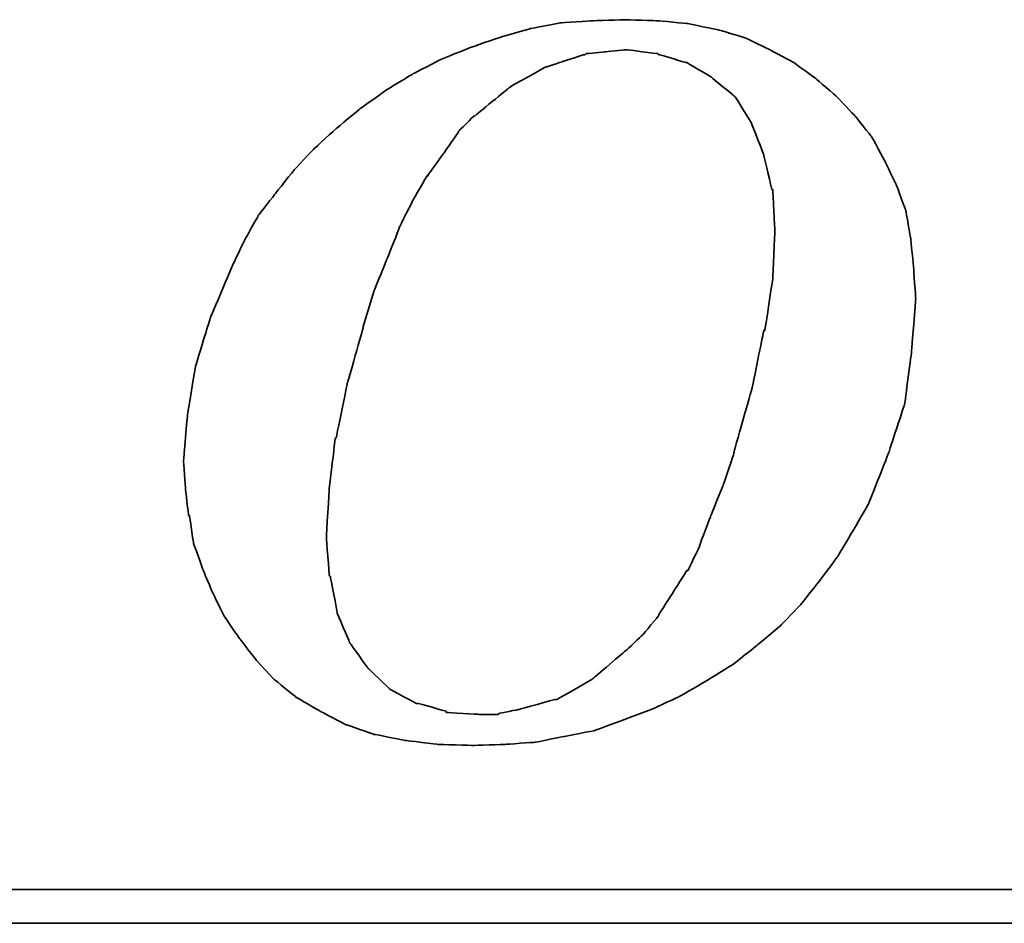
# Model space of a CAD drawing. Extents: x 973 to 1362, y 69 to 294.
# Tile 28 of 43: x 1292.75 to 1297.86, y 186.84 to 191.52. Entities that reach past the tile are written whole.
import ezdxf

# ---------------------------------------------------------------- set-up
doc = ezdxf.new("R2010")
doc.units = 0
doc.header["$MEASUREMENT"] = 0
doc.layers.add('DIM', color=4, linetype='CONTINUOUS')
doc.layers.add('layer 1', color=7, linetype='CONTINUOUS')

# ---------------------------------------------------------------- blocks, each defined once
blk = doc.blocks.new('TBI MOTION logo(完整正式版)')
at = {"layer": 'layer 1', "color": 22, "lineweight": 35}
for points, knots in [([(-11.34375, -6.98375), (-11.34375, -6.98375), (-10.91375, -7.43875), (-10.91375, -7.43875), (-10.91375, -7.43875), (-10.91375, -7.43875), (-10.38625, -7.87125), (-10.38625, -7.87125), (-10.38625, -7.87125), (-10.38625, -7.87125), (-9.81125, -8.20375), (-9.81125, -8.20375), (-9.81125, -8.20375), (-9.81125, -8.20375), (-9.21125, -8.51875), (-9.21125, -8.51875), (-9.21125, -8.51875), (-9.21125, -8.51875), (-8.51625, -8.75875), (-8.51625, -8.75875), (-8.51625, -8.75875), (-8.51625, -8.75875), (-7.77125, -8.90375), (-7.77125, -8.90375), (-7.77125, -8.90375), (-7.77125, -8.90375), (-6.97875, -8.99875), (-6.97875, -8.99875), (-6.97875, -8.99875), (-6.97875, -8.99875), (-6.14125, -9.02375), (-6.14125, -9.02375), (-6.14125, -9.02375), (-6.14125, -9.02375), (-5.37125, -8.99875), (-5.37125, -8.99875), (-5.37125, -8.99875), (-5.37125, -8.99875), (-4.65375, -8.94875), (-4.65375, -8.94875), (-4.65375, -8.94875), (-4.65375, -8.94875), (-3.93375, -8.80625), (-3.93375, -8.80625), (-3.93375, -8.80625), (-3.93375, -8.80625), (-3.21375, -8.66375), (-3.21375, -8.66375), (-3.21375, -8.66375), (-3.21375, -8.66375), (-2.49375, -8.39875), (-2.49375, -8.39875), (-2.49375, -8.39875), (-2.49375, -8.39875), (-1.79875, -8.13375), (-1.79875, -8.13375), (-1.79875, -8.13375), (-1.79875, -8.13375), (-1.17375, -7.84375), (-1.17375, -7.84375), (-1.17375, -7.84375), (-1.17375, -7.84375), (-0.52375, -7.46375), (-0.52375, -7.46375), (-0.52375, -7.46375), (-0.52375, -7.46375), (0.10124, -7.07875), (0.10124, -7.07875), (0.10124, -7.07875), (0.10124, -7.07875), (0.67625, -6.62375), (0.67625, -6.62375), (0.67625, -6.62375), (0.67625, -6.62375), (1.24874, -6.14375), (1.24874, -6.14375), (1.24874, -6.14375), (1.24874, -6.14375), (1.72874, -5.64125), (1.72874, -5.64125), (1.72874, -5.64125), (1.72874, -5.64125), (2.18624, -5.06375), (2.18624, -5.06375), (2.18624, -5.06375), (2.18624, -5.06375), (2.61625, -4.48874), (2.61625, -4.48874), (2.61625, -4.48874), (2.61625, -4.48874), (3.00125, -3.83874), (3.00125, -3.83874), (3.00125, -3.83874), (3.00125, -3.83874), (3.36124, -3.21374), (3.36124, -3.21374), (3.36124, -3.21374), (3.36124, -3.21374), (3.84374, -1.99125), (3.84374, -1.99125), (3.84374, -1.99125), (3.84374, -1.99125), (4.22625, -0.81875), (4.22625, -0.81875), (4.22625, -0.81875), (4.22625, -0.81875), (4.39125, 0.45624), (4.39125, 0.45624), (4.39125, 0.45624), (4.39125, 0.45624), (4.48874, 1.70124), (4.48874, 1.70124), (4.48874, 1.70124), (4.48874, 1.70124), (4.43874, 2.44625), (4.43874, 2.44625), (4.43874, 2.44625), (4.43874, 2.44625), (4.36874, 3.14125), (4.36874, 3.14125), (4.36874, 3.14125), (4.36874, 3.14125), (4.25125, 3.81125), (4.25125, 3.81125), (4.25125, 3.81125), (4.25125, 3.81125), (4.03124, 4.41125), (4.03124, 4.41125), (4.03124, 4.41125), (4.03124, 4.41125), (3.74374, 5.01125), (3.74374, 5.01125), (3.74374, 5.01125), (3.74374, 5.01125), (3.43124, 5.58875), (3.43124, 5.58875), (3.43124, 5.58875), (3.43124, 5.58875), (3.02625, 6.09125), (3.02625, 6.09125), (3.02625, 6.09125), (3.02625, 6.09125), (2.59374, 6.54875), (2.59374, 6.54875), (2.59374, 6.54875), (2.59374, 6.54875), (2.09124, 6.98125), (2.09124, 6.98125), (2.09124, 6.98125), (2.09124, 6.98125), (1.56124, 7.36625), (1.56124, 7.36625), (1.56124, 7.36625), (1.56124, 7.36625), (0.98624, 7.67625), (0.98624, 7.67625), (0.98624, 7.67625), (0.98624, 7.67625), (0.38624, 7.96375), (0.38624, 7.96375), (0.38624, 7.96375), (0.38624, 7.96375), (-0.25875, 8.15625), (-0.25875, 8.15625), (-0.25875, 8.15625), (-0.25875, 8.15625), (-0.98125, 8.30125), (-0.98125, 8.30125), (-0.98125, 8.30125), (-0.98125, 8.30125), (-1.70124, 8.37125), (-1.70124, 8.37125), (-1.70124, 8.37125), (-1.70124, 8.37125), (-2.49375, 8.39624), (-2.49375, 8.39624), (-2.49375, 8.39624), (-2.49375, 8.39624), (-3.28625, 8.37125), (-3.28625, 8.37125), (-3.28625, 8.37125), (-3.28625, 8.37125), (-4.05125, 8.32125), (-4.05125, 8.32125), (-4.05125, 8.32125), (-4.05125, 8.32125), (-4.77375, 8.18125), (-4.77375, 8.18125), (-4.77375, 8.18125), (-4.77375, 8.18125), (-5.51625, 7.96375), (-5.51625, 7.96375), (-5.51625, 7.96375), (-5.51625, 7.96375), (-6.21125, 7.72625), (-6.21125, 7.72625), (-6.21125, 7.72625), (-6.21125, 7.72625), (-6.92875, 7.43625), (-6.92875, 7.43625), (-6.92875, 7.43625), (-6.92875, 7.43625), (-7.57875, 7.10125), (-7.57875, 7.10125), (-7.57875, 7.10125), (-7.57875, 7.10125), (-8.24875, 6.69125), (-8.24875, 6.69125), (-8.24875, 6.69125), (-8.24875, 6.69125), (-8.84875, 6.26125), (-8.84875, 6.26125), (-8.84875, 6.26125), (-8.84875, 6.26125), (-9.42625, 5.78125), (-9.42625, 5.78125), (-9.42625, 5.78125), (-9.42625, 5.78125), (-9.95375, 5.30125), (-9.95375, 5.30125), (-9.95375, 5.30125), (-9.95375, 5.30125), (-10.43375, 4.79624), (-10.43375, 4.79624), (-10.43375, 4.79624), (-10.43375, 4.79624), (-10.88875, 4.22125), (-10.88875, 4.22125), (-10.88875, 4.22125), (-10.88875, 4.22125), (-11.29875, 3.69375), (-11.29875, 3.69375), (-11.29875, 3.69375), (-11.29875, 3.69375), (-11.63375, 3.09125), (-11.63375, 3.09125), (-11.63375, 3.09125), (-11.63375, 3.09125), (-11.91875, 2.49625), (-11.91875, 2.49625), (-11.91875, 2.49625), (-11.91875, 2.49625), (-12.44875, 1.24625), (-12.44875, 1.24625), (-12.44875, 1.24625), (-12.44875, 1.24625), (-12.80875, 0.06874), (-12.80875, 0.06874), (-12.80875, 0.06874), (-12.80875, 0.06874), (-12.99875, -1.07875), (-12.99875, -1.07875), (-12.99875, -1.07875), (-12.99875, -1.07875), (-13.09375, -2.18375), (-13.09375, -2.18375), (-13.09375, -2.18375), (-13.09375, -2.18375), (-13.04875, -2.85375), (-13.04875, -2.85375), (-13.04875, -2.85375), (-13.04875, -2.85375), (-12.97375, -3.50375), (-12.97375, -3.50375), (-12.97375, -3.50375), (-12.97375, -3.50375), (-12.95375, -3.50375), (-12.95375, -3.50375), (-12.95375, -3.50375), (-12.95375, -3.50375), (-12.85375, -4.17375), (-12.85375, -4.17375), (-12.85375, -4.17375), (-12.85375, -4.17375), (-12.63875, -4.77624), (-12.63875, -4.77624), (-12.63875, -4.77624), (-12.63875, -4.77624), (-12.39875, -5.35125), (-12.39875, -5.35125), (-12.39875, -5.35125), (-12.39875, -5.35125), (-12.11375, -5.92875), (-12.11375, -5.92875), (-12.11375, -5.92875), (-12.11375, -5.92875), (-11.75375, -6.45375), (-11.75375, -6.45375), (-11.75375, -6.45375), (-11.75375, -6.45375), (-11.34375, -6.98375), (-11.34375, -6.98375)], [0, 0, 0, 0, 0.01369863, 0.01369863, 0.01369863, 0.01369864, 0.02739726, 0.02739726, 0.02739726, 0.02739727, 0.04109589, 0.04109589, 0.04109589, 0.0410959, 0.05479452, 0.05479452, 0.05479452, 0.05479453, 0.06849315, 0.06849315, 0.06849315, 0.06849316, 0.08219178, 0.08219178, 0.08219178, 0.08219179, 0.09589041, 0.09589041, 0.09589041, 0.09589042, 0.10958904, 0.10958904, 0.10958904, 0.10958905, 0.12328767, 0.12328767, 0.12328767, 0.12328768, 0.1369863, 0.1369863, 0.1369863, 0.13698631, 0.15068493, 0.15068493, 0.15068493, 0.15068494, 0.16438356, 0.16438356, 0.16438356, 0.16438357, 0.17808219, 0.17808219, 0.17808219, 0.1780822, 0.19178082, 0.19178082, 0.19178082, 0.19178083, 0.20547945, 0.20547945, 0.20547945, 0.20547946, 0.21917808, 0.21917808, 0.21917808, 0.21917809, 0.23287671, 0.23287671, 0.23287671, 0.23287672, 0.24657534, 0.24657534, 0.24657534, 0.24657535, 0.26027397, 0.26027397, 0.26027397, 0.26027398, 0.2739726, 0.2739726, 0.2739726, 0.27397261, 0.28767123, 0.28767123, 0.28767123, 0.28767124, 0.30136986, 0.30136986, 0.30136986, 0.30136987, 0.31506849, 0.31506849, 0.31506849, 0.3150685, 0.32876712, 0.32876712, 0.32876712, 0.32876713, 0.34246575, 0.34246575, 0.34246575, 0.34246576, 0.35616438, 0.35616438, 0.35616438, 0.35616439, 0.36986301, 0.36986301, 0.36986301, 0.36986302, 0.38356164, 0.38356164, 0.38356164, 0.38356165, 0.39726027, 0.39726027, 0.39726027, 0.39726028, 0.4109589, 0.4109589, 0.4109589, 0.41095891, 0.42465753, 0.42465753, 0.42465753, 0.42465754, 0.43835616, 0.43835616, 0.43835616, 0.43835617, 0.45205479, 0.45205479, 0.45205479, 0.4520548, 0.46575342, 0.46575342, 0.46575342, 0.46575343, 0.47945205, 0.47945205, 0.47945205, 0.47945206, 0.49315068, 0.49315068, 0.49315068, 0.49315069, 0.50684932, 0.50684932, 0.50684932, 0.50684933, 0.52054795, 0.52054795, 0.52054795, 0.52054796, 0.53424658, 0.53424658, 0.53424658, 0.53424659, 0.54794521, 0.54794521, 0.54794521, 0.54794522, 0.56164384, 0.56164384, 0.56164384, 0.56164385, 0.57534247, 0.57534247, 0.57534247, 0.57534248, 0.5890411, 0.5890411, 0.5890411, 0.58904111, 0.60273973, 0.60273973, 0.60273973, 0.60273974, 0.61643836, 0.61643836, 0.61643836, 0.61643837, 0.63013699, 0.63013699, 0.63013699, 0.630137, 0.64383562, 0.64383562, 0.64383562, 0.64383563, 0.65753425, 0.65753425, 0.65753425, 0.65753426, 0.67123288, 0.67123288, 0.67123288, 0.67123289, 0.68493151, 0.68493151, 0.68493151, 0.68493152, 0.69863014, 0.69863014, 0.69863014, 0.69863015, 0.71232877, 0.71232877, 0.71232877, 0.71232878, 0.7260274, 0.7260274, 0.7260274, 0.72602741, 0.73972603, 0.73972603, 0.73972603, 0.73972604, 0.75342466, 0.75342466, 0.75342466, 0.75342467, 0.76712329, 0.76712329, 0.76712329, 0.7671233, 0.78082192, 0.78082192, 0.78082192, 0.78082193, 0.79452055, 0.79452055, 0.79452055, 0.79452056, 0.80821918, 0.80821918, 0.80821918, 0.80821919, 0.82191781, 0.82191781, 0.82191781, 0.82191782, 0.83561644, 0.83561644, 0.83561644, 0.83561645, 0.84931507, 0.84931507, 0.84931507, 0.84931508, 0.8630137, 0.8630137, 0.8630137, 0.86301371, 0.87671233, 0.87671233, 0.87671233, 0.87671234, 0.89041096, 0.89041096, 0.89041096, 0.89041097, 0.90410959, 0.90410959, 0.90410959, 0.9041096, 0.91780822, 0.91780822, 0.91780822, 0.91780823, 0.93150685, 0.93150685, 0.93150685, 0.93150686, 0.94520548, 0.94520548, 0.94520548, 0.94520549, 0.95890411, 0.95890411, 0.95890411, 0.95890412, 0.97260274, 0.97260274, 0.97260274, 0.97260275, 0.98630137, 0.98630137, 0.98630137, 0.98630138, 1, 1, 1, 1]), ([(-8.77875, 1.03124), (-8.77875, 1.03124), (-8.51625, 1.89625), (-8.51625, 1.89625), (-8.51625, 1.89625), (-8.51625, 1.89625), (-8.20375, 2.66375), (-8.20375, 2.66375), (-8.20375, 2.66375), (-8.20375, 2.66375), (-7.91625, 3.38125), (-7.91625, 3.38125), (-7.91625, 3.38125), (-7.91625, 3.38125), (-7.91625, 3.40624), (-7.91625, 3.40624), (-7.91625, 3.40624), (-7.91625, 3.40624), (-7.57875, 4.07624), (-7.57875, 4.07624), (-7.57875, 4.07624), (-7.57875, 4.07624), (-7.24375, 4.65125), (-7.24375, 4.65125), (-7.24375, 4.65125), (-7.24375, 4.65125), (-7.21875, 4.65125), (-7.21875, 4.65125), (-7.21875, 4.65125), (-7.21875, 4.65125), (-7.21875, 4.67624), (-7.21875, 4.67624), (-7.21875, 4.67624), (-7.21875, 4.67624), (-6.83625, 5.20375), (-6.83625, 5.20375), (-6.83625, 5.20375), (-6.83625, 5.20375), (-6.49875, 5.68625), (-6.49875, 5.68625), (-6.49875, 5.68625), (-6.49875, 5.68625), (-6.49875, 5.70625), (-6.49875, 5.70625), (-6.49875, 5.70625), (-6.49875, 5.70625), (-6.11625, 6.09125), (-6.11625, 6.09125), (-6.11625, 6.09125), (-6.11625, 6.09125), (-6.09125, 6.09125), (-6.09125, 6.09125), (-6.09125, 6.09125), (-6.09125, 6.09125), (-5.27375, 6.76625), (-5.27375, 6.76625), (-5.27375, 6.76625), (-5.27375, 6.76625), (-5.24875, 6.76625), (-5.24875, 6.76625), (-5.24875, 6.76625), (-5.24875, 6.76625), (-5.24875, 6.78625), (-5.24875, 6.78625), (-5.24875, 6.78625), (-5.24875, 6.78625), (-4.38875, 7.26624), (-4.38875, 7.26624), (-4.38875, 7.26624), (-4.38875, 7.26624), (-4.36125, 7.26624), (-4.36125, 7.26624), (-4.36125, 7.26624), (-4.36125, 7.26624), (-3.93375, 7.41125), (-3.93375, 7.41125), (-3.93375, 7.41125), (-3.93375, 7.41125), (-3.47375, 7.55625), (-3.47375, 7.55625), (-3.47375, 7.55625), (-3.47375, 7.55625), (-3.45375, 7.55625), (-3.45375, 7.55625), (-3.45375, 7.55625), (-3.45375, 7.55625), (-3.42875, 7.58124), (-3.42875, 7.58124), (-3.42875, 7.58124), (-3.42875, 7.58124), (-2.97375, 7.62625), (-2.97375, 7.62625), (-2.97375, 7.62625), (-2.97375, 7.62625), (-2.49375, 7.67625), (-2.49375, 7.67625), (-2.49375, 7.67625), (-2.49375, 7.67625), (-2.46875, 7.67625), (-2.46875, 7.67625), (-2.46875, 7.67625), (-2.46875, 7.67625), (-1.70124, 7.58124), (-1.70124, 7.58124), (-1.70124, 7.58124), (-1.70124, 7.58124), (-1.67875, 7.55625), (-1.67875, 7.55625), (-1.67875, 7.55625), (-1.67875, 7.55625), (-1.65375, 7.55625), (-1.65375, 7.55625), (-1.65375, 7.55625), (-1.65375, 7.55625), (-1.03125, 7.36625), (-1.03125, 7.36625), (-1.03125, 7.36625), (-1.03125, 7.36625), (-1.00625, 7.36625), (-1.00625, 7.36625), (-1.00625, 7.36625), (-1.00625, 7.36625), (-0.43124, 7.02624), (-0.43124, 7.02624), (-0.43124, 7.02624), (-0.43124, 7.02624), (-0.40625, 7.00624), (-0.40625, 7.00624), (-0.40625, 7.00624), (-0.40625, 7.00624), (0.12124, 6.57124), (0.12124, 6.57124), (0.12124, 6.57124), (0.12124, 6.57124), (0.14624, 6.54875), (0.14624, 6.54875), (0.14624, 6.54875), (0.14624, 6.54875), (0.17124, 6.52375), (0.17124, 6.52375), (0.17124, 6.52375), (0.17124, 6.52375), (0.55625, 5.89875), (0.55625, 5.89875), (0.55625, 5.89875), (0.55625, 5.89875), (0.55625, 5.87625), (0.55625, 5.87625), (0.55625, 5.87625), (0.55625, 5.87625), (0.84124, 5.15625), (0.84124, 5.15625), (0.84124, 5.15625), (0.84124, 5.15625), (0.84124, 5.13125), (0.84124, 5.13125), (0.84124, 5.13125), (0.84124, 5.13125), (1.03624, 4.31875), (1.03624, 4.31875), (1.03624, 4.31875), (1.03624, 4.31875), (1.05624, 4.31875), (1.05624, 4.31875), (1.05624, 4.31875), (1.05624, 4.31875), (1.05624, 4.29125), (1.05624, 4.29125), (1.05624, 4.29125), (1.05624, 4.29125), (1.10625, 3.33125), (1.10625, 3.33125), (1.10625, 3.33125), (1.10625, 3.33125), (1.10625, 3.30875), (1.10625, 3.30875), (1.10625, 3.30875), (1.10625, 3.30875), (1.05624, 2.20624), (1.05624, 2.20624), (1.05624, 2.20624), (1.05624, 2.20624), (1.05624, 2.18124), (1.05624, 2.18124), (1.05624, 2.18124), (1.05624, 2.18124), (0.86624, 0.93624), (0.86624, 0.93624), (0.86624, 0.93624), (0.86624, 0.93624), (0.84124, 0.93624), (0.84124, 0.93624), (0.84124, 0.93624), (0.84124, 0.93624), (0.55625, -0.45874), (0.55625, -0.45874), (0.55625, -0.45874), (0.55625, -0.45874), (0.12124, -1.99125), (0.12124, -1.99125), (0.12124, -1.99125), (0.12124, -1.99125), (0.12124, -2.01874), (0.12124, -2.01874), (0.12124, -2.01874), (0.12124, -2.01874), (-0.13874, -2.78375), (-0.13874, -2.78375), (-0.13874, -2.78375), (-0.13874, -2.78375), (-0.43124, -3.50375), (-0.43124, -3.50375), (-0.43124, -3.50375), (-0.43124, -3.50375), (-0.69375, -4.19875), (-0.69375, -4.19875), (-0.69375, -4.19875), (-0.69375, -4.19875), (-0.69375, -4.22375), (-0.69375, -4.22375), (-0.69375, -4.22375), (-0.69375, -4.22375), (-0.98125, -4.82374), (-0.98125, -4.82374), (-0.98125, -4.82374), (-0.98125, -4.82374), (-1.00625, -4.82374), (-1.00625, -4.82374), (-1.00625, -4.82374), (-1.00625, -4.82374), (-1.33875, -5.35125), (-1.33875, -5.35125), (-1.33875, -5.35125), (-1.33875, -5.35125), (-1.67875, -5.87875), (-1.67875, -5.87875), (-1.67875, -5.87875), (-1.67875, -5.87875), (-1.67875, -5.90375), (-1.67875, -5.90375), (-1.67875, -5.90375), (-1.67875, -5.90375), (-2.05875, -6.35875), (-2.05875, -6.35875), (-2.05875, -6.35875), (-2.05875, -6.35875), (-2.08375, -6.38375), (-2.08375, -6.38375), (-2.08375, -6.38375), (-2.08375, -6.38375), (-2.46875, -6.74375), (-2.46875, -6.74375), (-2.46875, -6.74375), (-2.46875, -6.74375), (-3.25875, -7.41625), (-3.25875, -7.41625), (-3.25875, -7.41625), (-3.25875, -7.41625), (-3.28625, -7.43875), (-3.28625, -7.43875), (-3.28625, -7.43875), (-3.28625, -7.43875), (-4.12375, -7.91875), (-4.12375, -7.91875), (-4.12375, -7.91875), (-4.12375, -7.91875), (-4.14875, -7.91875), (-4.14875, -7.91875), (-4.14875, -7.91875), (-4.14875, -7.91875), (-4.17125, -7.91875), (-4.17125, -7.91875), (-4.17125, -7.91875), (-4.17125, -7.91875), (-5.03375, -8.15875), (-5.03375, -8.15875), (-5.03375, -8.15875), (-5.03375, -8.15875), (-5.51625, -8.25625), (-5.51625, -8.25625), (-5.51625, -8.25625), (-5.51625, -8.25625), (-5.54125, -8.27875), (-5.54125, -8.27875), (-5.54125, -8.27875), (-5.54125, -8.27875), (-5.56375, -8.27875), (-5.56375, -8.27875), (-5.56375, -8.27875), (-5.56375, -8.27875), (-5.99625, -8.27875), (-5.99625, -8.27875), (-5.99625, -8.27875), (-5.99625, -8.27875), (-6.76375, -8.23125), (-6.76375, -8.23125), (-6.76375, -8.23125), (-6.76375, -8.23125), (-6.78875, -8.23125), (-6.78875, -8.23125), (-6.78875, -8.23125), (-6.78875, -8.23125), (-6.78875, -8.20375), (-6.78875, -8.20375), (-6.78875, -8.20375), (-6.78875, -8.20375), (-7.45875, -8.01375), (-7.45875, -8.01375), (-7.45875, -8.01375), (-7.45875, -8.01375), (-7.48375, -8.01375), (-7.48375, -8.01375), (-7.48375, -8.01375), (-7.48375, -8.01375), (-7.50875, -8.01375), (-7.50875, -8.01375), (-7.50875, -8.01375), (-7.50875, -8.01375), (-8.13125, -7.67875), (-8.13125, -7.67875), (-8.13125, -7.67875), (-8.13125, -7.67875), (-8.15625, -7.65375), (-8.15625, -7.65375), (-8.15625, -7.65375), (-8.15625, -7.65375), (-8.65875, -7.17375), (-8.65875, -7.17375), (-8.65875, -7.17375), (-8.65875, -7.17375), (-8.68375, -7.14875), (-8.68375, -7.14875), (-8.68375, -7.14875), (-8.68375, -7.14875), (-9.08875, -6.57375), (-9.08875, -6.57375), (-9.08875, -6.57375), (-9.08875, -6.57375), (-9.11375, -6.54875), (-9.11375, -6.54875), (-9.11375, -6.54875), (-9.11375, -6.54875), (-9.11375, -6.52875), (-9.11375, -6.52875), (-9.11375, -6.52875), (-9.11375, -6.52875), (-9.40375, -5.85375), (-9.40375, -5.85375), (-9.40375, -5.85375), (-9.40375, -5.85375), (-9.40375, -5.82875), (-9.40375, -5.82875), (-9.40375, -5.82875), (-9.40375, -5.82875), (-9.56875, -4.96875), (-9.56875, -4.96875), (-9.56875, -4.96875), (-9.56875, -4.96875), (-9.59375, -4.94375), (-9.59375, -4.94375), (-9.59375, -4.94375), (-9.59375, -4.94375), (-9.66375, -4.03375), (-9.66375, -4.03375), (-9.66375, -4.03375), (-9.66375, -4.03375), (-9.66375, -4.00875), (-9.66375, -4.00875), (-9.66375, -4.00875), (-9.66375, -4.00875), (-9.59375, -2.85375), (-9.59375, -2.85375), (-9.59375, -2.85375), (-9.59375, -2.85375), (-9.45125, -1.65875), (-9.45125, -1.65875), (-9.45125, -1.65875), (-9.45125, -1.65875), (-9.42625, -1.63375), (-9.42625, -1.63375), (-9.42625, -1.63375), (-9.42625, -1.63375), (-9.16125, -0.33875), (-9.16125, -0.33875), (-9.16125, -0.33875), (-9.16125, -0.33875), (-8.77875, 1.00624), (-8.77875, 1.00624), (-8.77875, 1.00624), (-8.77875, 1.00624), (-8.77875, 1.03124), (-8.77875, 1.03124)], [0, 0, 0, 0, 0.01020408, 0.01020408, 0.01020408, 0.01020409, 0.02040816, 0.02040816, 0.02040816, 0.02040817, 0.03061224, 0.03061224, 0.03061224, 0.03061225, 0.04081633, 0.04081633, 0.04081633, 0.04081634, 0.05102041, 0.05102041, 0.05102041, 0.05102042, 0.06122449, 0.06122449, 0.06122449, 0.0612245, 0.07142857, 0.07142857, 0.07142857, 0.07142858, 0.08163265, 0.08163265, 0.08163265, 0.08163266, 0.09183673, 0.09183673, 0.09183673, 0.09183674, 0.10204082, 0.10204082, 0.10204082, 0.10204083, 0.1122449, 0.1122449, 0.1122449, 0.11224491, 0.12244898, 0.12244898, 0.12244898, 0.12244899, 0.13265306, 0.13265306, 0.13265306, 0.13265307, 0.14285714, 0.14285714, 0.14285714, 0.14285715, 0.15306122, 0.15306122, 0.15306122, 0.15306123, 0.16326531, 0.16326531, 0.16326531, 0.16326532, 0.17346939, 0.17346939, 0.17346939, 0.1734694, 0.18367347, 0.18367347, 0.18367347, 0.18367348, 0.19387755, 0.19387755, 0.19387755, 0.19387756, 0.20408163, 0.20408163, 0.20408163, 0.20408164, 0.21428571, 0.21428571, 0.21428571, 0.21428572, 0.2244898, 0.2244898, 0.2244898, 0.22448981, 0.23469388, 0.23469388, 0.23469388, 0.23469389, 0.24489796, 0.24489796, 0.24489796, 0.24489797, 0.25510204, 0.25510204, 0.25510204, 0.25510205, 0.26530612, 0.26530612, 0.26530612, 0.26530613, 0.2755102, 0.2755102, 0.2755102, 0.27551021, 0.28571429, 0.28571429, 0.28571429, 0.2857143, 0.29591837, 0.29591837, 0.29591837, 0.29591838, 0.30612245, 0.30612245, 0.30612245, 0.30612246, 0.31632653, 0.31632653, 0.31632653, 0.31632654, 0.32653061, 0.32653061, 0.32653061, 0.32653062, 0.33673469, 0.33673469, 0.33673469, 0.3367347, 0.34693878, 0.34693878, 0.34693878, 0.34693879, 0.35714286, 0.35714286, 0.35714286, 0.35714287, 0.36734694, 0.36734694, 0.36734694, 0.36734695, 0.37755102, 0.37755102, 0.37755102, 0.37755103, 0.3877551, 0.3877551, 0.3877551, 0.38775511, 0.39795918, 0.39795918, 0.39795918, 0.39795919, 0.40816327, 0.40816327, 0.40816327, 0.40816328, 0.41836735, 0.41836735, 0.41836735, 0.41836736, 0.42857143, 0.42857143, 0.42857143, 0.42857144, 0.43877551, 0.43877551, 0.43877551, 0.43877552, 0.44897959, 0.44897959, 0.44897959, 0.4489796, 0.45918367, 0.45918367, 0.45918367, 0.45918368, 0.46938776, 0.46938776, 0.46938776, 0.46938777, 0.47959184, 0.47959184, 0.47959184, 0.47959185, 0.48979592, 0.48979592, 0.48979592, 0.48979593, 0.5, 0.5, 0.5, 0.50000001, 0.51020408, 0.51020408, 0.51020408, 0.51020409, 0.52040816, 0.52040816, 0.52040816, 0.52040817, 0.53061224, 0.53061224, 0.53061224, 0.53061225, 0.54081633, 0.54081633, 0.54081633, 0.54081634, 0.55102041, 0.55102041, 0.55102041, 0.55102042, 0.56122449, 0.56122449, 0.56122449, 0.5612245, 0.57142857, 0.57142857, 0.57142857, 0.57142858, 0.58163265, 0.58163265, 0.58163265, 0.58163266, 0.59183673, 0.59183673, 0.59183673, 0.59183674, 0.60204082, 0.60204082, 0.60204082, 0.60204083, 0.6122449, 0.6122449, 0.6122449, 0.61224491, 0.62244898, 0.62244898, 0.62244898, 0.62244899, 0.63265306, 0.63265306, 0.63265306, 0.63265307, 0.64285714, 0.64285714, 0.64285714, 0.64285715, 0.65306122, 0.65306122, 0.65306122, 0.65306123, 0.66326531, 0.66326531, 0.66326531, 0.66326532, 0.67346939, 0.67346939, 0.67346939, 0.6734694, 0.68367347, 0.68367347, 0.68367347, 0.68367348, 0.69387755, 0.69387755, 0.69387755, 0.69387756, 0.70408163, 0.70408163, 0.70408163, 0.70408164, 0.71428571, 0.71428571, 0.71428571, 0.71428572, 0.7244898, 0.7244898, 0.7244898, 0.72448981, 0.73469388, 0.73469388, 0.73469388, 0.73469389, 0.74489796, 0.74489796, 0.74489796, 0.74489797, 0.75510204, 0.75510204, 0.75510204, 0.75510205, 0.76530612, 0.76530612, 0.76530612, 0.76530613, 0.7755102, 0.7755102, 0.7755102, 0.77551021, 0.78571429, 0.78571429, 0.78571429, 0.7857143, 0.79591837, 0.79591837, 0.79591837, 0.79591838, 0.80612245, 0.80612245, 0.80612245, 0.80612246, 0.81632653, 0.81632653, 0.81632653, 0.81632654, 0.82653061, 0.82653061, 0.82653061, 0.82653062, 0.83673469, 0.83673469, 0.83673469, 0.8367347, 0.84693878, 0.84693878, 0.84693878, 0.84693879, 0.85714286, 0.85714286, 0.85714286, 0.85714287, 0.86734694, 0.86734694, 0.86734694, 0.86734695, 0.87755102, 0.87755102, 0.87755102, 0.87755103, 0.8877551, 0.8877551, 0.8877551, 0.88775511, 0.89795918, 0.89795918, 0.89795918, 0.89795919, 0.90816327, 0.90816327, 0.90816327, 0.90816328, 0.91836735, 0.91836735, 0.91836735, 0.91836736, 0.92857143, 0.92857143, 0.92857143, 0.92857144, 0.93877551, 0.93877551, 0.93877551, 0.93877552, 0.94897959, 0.94897959, 0.94897959, 0.9489796, 0.95918367, 0.95918367, 0.95918367, 0.95918368, 0.96938776, 0.96938776, 0.96938776, 0.96938777, 0.97959184, 0.97959184, 0.97959184, 0.97959185, 0.98979592, 0.98979592, 0.98979592, 0.98979593, 1, 1, 1, 1]), ([(75.90875, -9.47875), (75.90875, -9.47875), (75.90875, -12.28625), (75.90875, -12.28625), (75.90875, -12.28625), (75.90875, -12.28625), (75.90875, -12.47875), (75.90875, -12.47875), (75.90875, -12.47875), (75.90875, -12.47875), (75.71625, -12.47875), (75.71625, -12.47875), (75.71625, -12.47875), (75.71625, -12.47875), (-88.32875, -12.47875), (-88.32875, -12.47875), (-88.32875, -12.47875), (-88.32875, -12.47875), (-88.32875, -13.29375), (-88.32875, -13.29375), (-88.32875, -13.29375), (-88.32875, -13.29375), (82.89125, -13.29375), (82.89125, -13.29375), (82.89125, -13.29375), (82.89125, -13.29375), (75.90875, -9.47875), (75.90875, -9.47875)], [0, 0, 0, 0, 0.14285714, 0.14285714, 0.14285714, 0.14285715, 0.28571429, 0.28571429, 0.28571429, 0.2857143, 0.42857143, 0.42857143, 0.42857143, 0.42857144, 0.57142857, 0.57142857, 0.57142857, 0.57142858, 0.71428571, 0.71428571, 0.71428571, 0.71428572, 0.85714286, 0.85714286, 0.85714286, 0.85714287, 1, 1, 1, 1])]:
    blk.add_open_spline(points, degree=3, knots=knots, dxfattribs=at)

msp = doc.modelspace()

# ---------------------------------------------------------------- block references
at = {"layer": 'DIM', "xscale": 0.2159999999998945, "yscale": 0.2159999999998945, "zscale": 0.2159999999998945}
msp.add_blockref('TBI MOTION logo(完整正式版)', (1296.4262, 189.7111), dxfattribs=at)

doc.saveas('drawing.dxf')
